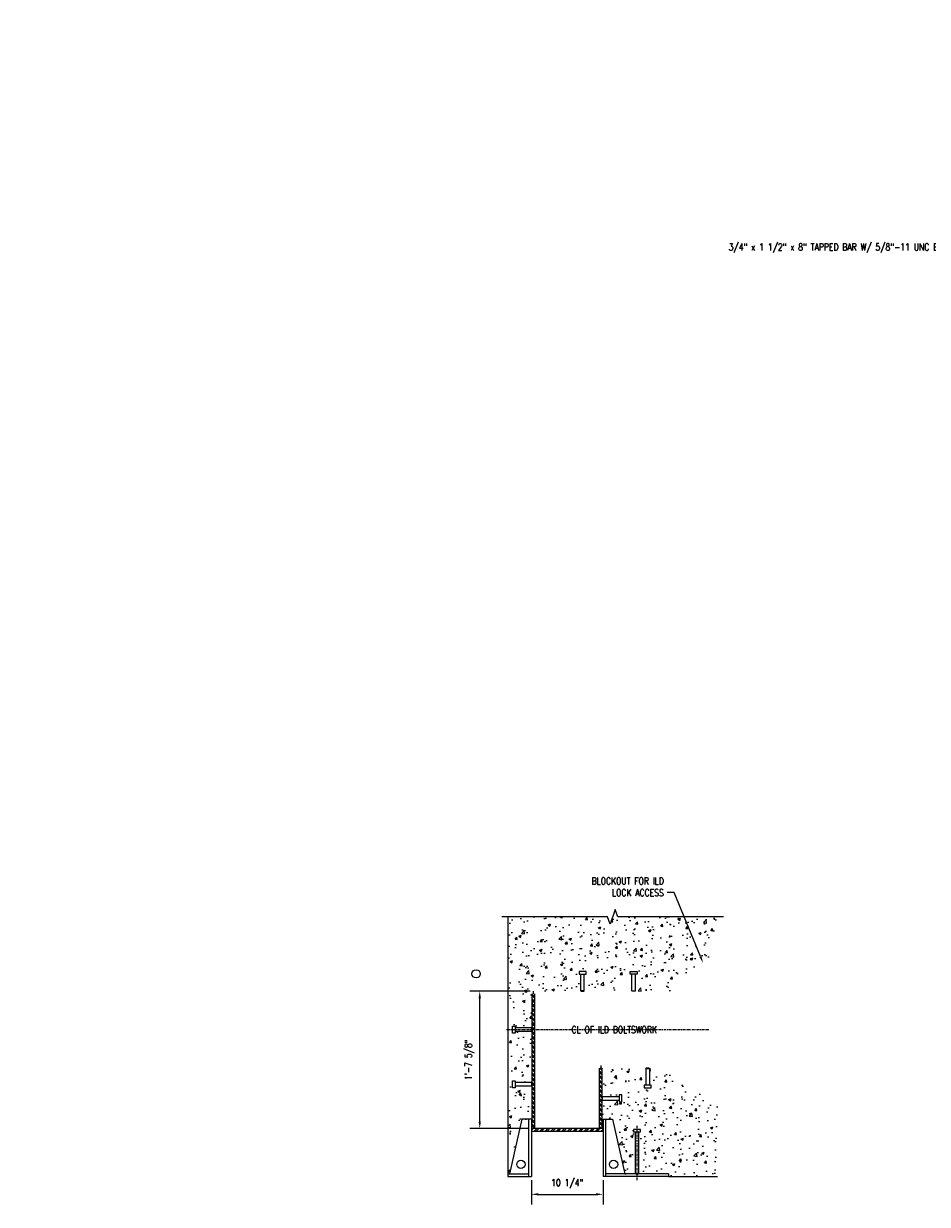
# Model space of a CAD drawing. Header units: inches. Extents: x -969 to 2573, y -473 to 654.
# Tile 2 of 33: x -2 to 128, y -88 to 81. Entities that reach past the tile are written whole.
import ezdxf
from ezdxf import colors
from ezdxf.entities.mleader import LeaderData, LeaderLine
from ezdxf.math import Vec2, Vec3

# ---------------------------------------------------------------- set-up
doc = ezdxf.new("R2010")
doc.units = ezdxf.units.IN
doc.header["$LTSCALE"] = 0.5
doc.header["$MEASUREMENT"] = 0
doc.linetypes.add('CENTER2', pattern=[1.125, 0.75, -0.125, 0.125, -0.125])
doc.layers.get('DEFPOINTS').update_dxf_attribs({"color": 140})
for name, color, linetype in [('S-ANNO-TEXT', 2, 'Continuous'), ('S-DETL-CNTR', 1, 'CENTER2'), ('S-DETL-MEDM', 3, 'Continuous'), ('S-DETL-PATT', 1, 'Continuous'), ('S-DETL-XHVY', 5, 'Continuous'), ('S-DETL-XLIT', 1, 'Continuous')]:
    doc.layers.add(name, color=color, linetype=linetype)
doc.styles.add('Annotative', font='romans.shx', dxfattribs={"width": 0.8, "height": 0.125})
doc.dimstyles.new('Annotative', dxfattribs={"dimscale": 0, "dimtxt": 0.125, "dimasz": 0.125, "dimexe": 0.18, "dimexo": 0.0625, "dimgap": 0.09, "dimtad": 1, "dimdec": 3, "dimzin": 3, "dimdsep": 46, "dimlunit": 4, "dimtxsty": 'Annotative', "dimcen": 0.09, "dimclrt": 2, "dimazin": 2, "dimtfac": 1, "dimtdec": 3, "dimtmove": 0, "dimatfit": 0, "dimfxl": 1, "dimtfill": 1, "dimfrac": 2, "dimtolj": 1, "dimtzin": 0, "dimarcsym": 0})

# ---------------------------------------------------------------- blocks, each defined once
blk = doc.blocks.new('*D114')
at = {"layer": 'DEFPOINTS', "color": 0, "transparency": 16777216}
for p in [(71.13, -84.07), (81.38, -84.07), (81.38, -86.61)]:
    blk.add_point(p, dxfattribs=at)
at = {"layer": 'S-DETL-MEDM', "color": 0, "lineweight": -2, "transparency": 16777216}
for p, q in [((71.13, -84.57), (71.13, -88.05)), ((81.38, -84.57), (81.38, -88.05)), ((72.13, -86.61), (80.38, -86.61))]:
    blk.add_line(p, q, dxfattribs=at)
at = {"layer": 'S-DETL-MEDM', "color": 0, "transparency": 16777216}
for points in [[(72.13, -86.44), (72.13, -86.77), (71.13, -86.61)], [(80.38, -86.44), (80.38, -86.77), (81.38, -86.61)]]:
    blk.add_solid(points, dxfattribs=at)
at = {"layer": 'S-DETL-MEDM', "color": 2, "transparency": 16777216, "insert": (76.25, -85.12), "char_height": 1, "attachment_point": 5, "style": 'Annotative', "bg_fill": 3, "box_fill_scale": 1.25, "bg_fill_color": 256, "bg_fill_true_color": 13158600, "bg_fill_transparency": 0}
blk.add_mtext('\\A1;10 1/4"', dxfattribs=at)
blk = doc.blocks.new('*D115')
at = {"layer": 'DEFPOINTS', "color": 0, "transparency": 16777216}
for p in [(63.74, -57.57), (71.44, -57.57), (71.13, -77.2)]:
    blk.add_point(p, dxfattribs=at)
at = {"layer": 'S-DETL-MEDM', "color": 0, "lineweight": -2, "transparency": 16777216}
for p, q in [((70.94, -57.57), (62.3, -57.57)), ((63.74, -76.2), (63.74, -58.57)), ((70.63, -77.2), (62.3, -77.2))]:
    blk.add_line(p, q, dxfattribs=at)
at = {"layer": 'S-DETL-MEDM', "color": 0, "transparency": 16777216}
for points in [[(63.57, -58.57), (63.91, -58.57), (63.74, -57.57)], [(63.57, -76.2), (63.91, -76.2), (63.74, -77.2)]]:
    blk.add_solid(points, dxfattribs=at)
at = {"layer": 'S-DETL-MEDM', "color": 2, "transparency": 16777216, "insert": (62.26, -67.38), "char_height": 1, "attachment_point": 5, "rotation": 90, "style": 'Annotative', "bg_fill": 3, "box_fill_scale": 1.25, "bg_fill_color": 256, "bg_fill_true_color": 13158600, "bg_fill_transparency": 0}
blk.add_mtext('\\A1;1\'-7 5/8"', dxfattribs=at)

msp = doc.modelspace()

# ---------------------------------------------------------------- hatches: boundary and pattern name
at = {"layer": 'S-DETL-PATT'}
h = msp.add_hatch(dxfattribs=at)
h.set_pattern_fill('AR-CONC', color=8, scale=0.5)
h.set_pattern_definition([(50, (-217.1867, -106.5424), (3.5863, -0.31376), [0.375, -4.125]), (355, (-217.1867, -106.5424), (-0.693757, 3.76096), [0.3, -3.3]), (100.4514, (-216.8878, -106.5686), (2.892544, 3.4472), [0.3187, -3.50571]), (46.1842, (-217.1867, -105.5424), (5.336207, -0.827596), [0.5625, -6.1875]), (96.6356, (-216.742, -105.6114), (4.67331, 4.87059), [0.47805, -5.25857]), (351.1842, (-217.1867, -105.5424), (4.67331, 4.87059), [0.45, -4.95]), (21, (-216.6867, -105.7924), (2.984535, -2.013094), [0.375, -4.125]), (326, (-216.6867, -105.7924), (1.216577, 3.62575), [0.3, -3.3]), (71.4514, (-216.438, -105.96), (4.201112, 1.612656), [0.3187, -3.50571]), (37.5, (-217.1867, -106.5424), (0.0607993, 1.6644693), [0, -3.26, 0, -3.35, 0, -3.3125]), (7.5, (-217.1867, -106.5424), (1.315348, 1.972059), [0, -1.91, 0, -3.185, 0, -1.2625]), (327.5, (-218.3017, -106.5424), (2.669112, -0.1127744), [0, -1.25, 0, -3.9, 0, -5.175]), (317.5, (-218.8017, -106.5424), (2.91593, 0.500525), [0, -1.625, 0, -2.59, 0, -3.675])])
h.paths.add_polyline_path([(97.8766, -73.7849), (91.7516, -70.3208), (91.7516, -68.5708), (87.9391, -68.5708), (88.0016, -68.6333), (88.0016, -71.0083), (88.2516, -71.0083), (88.2516, -71.3833), (87.2516, -71.3833), (87.2516, -71.0083), (87.5016, -71.0083), (87.5016, -68.5708), (81.2516, -68.5708), (81.2516, -72.697), (81.3141, -72.6345), (83.6891, -72.6345), (83.6891, -72.3845), (84.0641, -72.3845), (84.0641, -73.3845), (83.6891, -73.3845), (83.6891, -73.1345), (81.2516, -73.1345), (81.2516, -77.1983), (81.3766, -77.1983), (81.3766, -75.8858), (82.7516, -75.8858), (84.5016, -83.6958), (90.7516, -83.6958), (90.7516, -84.0708), (97.7516, -84.0708)])
h.paths.add_polyline_path([(97.6266, -46.9413), (83.5016, -46.9413), (83.1266, -45.911), (82.3766, -47.9716), (82.0016, -46.9413), (67.8766, -46.9413), (67.8766, -63.0708), (68.5641, -63.0708), (68.5641, -62.5708), (68.9391, -62.5708), (68.9391, -62.8208), (71.3766, -62.8208), (71.3766, -57.9458), (71.5639, -57.9458), (71.5639, -57.5708), (78.2514, -57.5708), (78.1889, -57.5083), (78.1889, -55.1333), (77.9389, -55.1333), (77.9389, -54.7583), (78.9389, -54.7583), (78.9389, -55.1333), (78.6889, -55.1333), (78.6889, -57.5708), (85.5641, -57.5708), (85.5016, -57.5083), (85.5016, -55.1333), (85.2516, -55.1333), (85.2516, -54.7583), (86.2516, -54.7583), (86.2516, -55.1333), (86.0016, -55.1333), (86.0016, -57.5708), (91.7516, -57.5708), (91.7516, -55.8208), (97.7516, -52.3567)])
h.paths.add_polyline_path([(71.3766, -63.2583), (71.3141, -63.3208), (68.9391, -63.3208), (68.9391, -63.5708), (68.5641, -63.5708), (68.5641, -63.0708), (67.8766, -63.0708), (67.8766, -72.8845), (71.3766, -72.8845), (71.3766, -71.072), (71.3141, -71.1345), (68.8141, -71.1373), (68.8141, -71.3873), (68.4391, -71.3845), (68.4391, -70.3845), (68.8141, -70.3845), (68.8141, -70.6345), (71.3766, -70.6345)])
h.paths.add_polyline_path([(71.3766, -72.8845), (67.8766, -72.8845), (67.7516, -83.6958), (67.9963, -83.6958), (69.7516, -75.8858), (71.1266, -75.8858), (71.1266, -77.1983), (71.3766, -77.1983)])
h.paths.add_polyline_path([(85.7516, -77.3208), (86.7516, -77.3208), (86.7516, -77.6958), (86.5016, -77.6958), (86.5004, -83.6958), (86.0022, -83.6958), (86.0016, -77.6958), (85.7516, -77.6958)], flags=16)
at = {"layer": 'S-DETL-PATT', "linetype": 'Continuous', "lineweight": 0}
h = msp.add_hatch(dxfattribs=at)
h.set_pattern_fill('ANSI32', color=8, scale=1.25, angle=90)
h.set_pattern_definition([(135, (-217.18667, -106.5424), (-0.3314563, -0.3314563), []), (135, (-217.18667, -106.32144), (-0.3314563, -0.3314563), [])])
h.paths.add_polyline_path([(71.6263, -57.9458), (71.2516, -57.9458), (71.2516, -63.0708), (71.6263, -63.0708)])
h.paths.add_polyline_path([(71.6263, -63.0708), (71.2516, -63.0708), (71.2516, -63.3208), (71.2516, -72.803), (71.6263, -72.6069)])
h.paths.add_polyline_path([(71.6263, -72.6069), (71.2516, -72.803), (71.2516, -77.1983), (71.6263, -77.1983)])
h.paths.add_polyline_path([(81.2516, -68.5708), (80.8766, -68.5708), (80.8766, -72.8845), (81.2516, -72.8845), (81.2516, -72.697)])
h.paths.add_polyline_path([(81.2516, -72.8845), (80.8766, -72.8845), (80.8766, -77.1983), (81.2516, -77.1983)])
h = msp.add_hatch(dxfattribs=at)
h.set_pattern_fill('ANSI32', color=8, scale=1.5)
h.set_pattern_definition([(45, (-332.1852, 2.3706), (-0.3977476, 0.3977476), []), (45, (-331.92, 2.3706), (-0.3977476, 0.3977476), [])])
h.paths.add_polyline_path([(81.3766, -77.1983), (71.1266, -77.1983), (71.1266, -77.5733), (81.3766, -77.5733)])

# ---------------------------------------------------------------- linework, layer by layer
at = {"layer": 'S-ANNO-TEXT', "linetype": 'Continuous'}
msp.add_lwpolyline([(98.6266, -46.9413), (83.5016, -46.9413), (83.1266, -45.911), (82.3766, -47.9716), (82.0016, -46.9413), (66.8766, -46.9413)], dxfattribs=at)
msp.add_circle((63.2198, -55.0901), 0.5893, dxfattribs=at)
at = {"layer": 'S-DETL-CNTR'}
for p, q in [((96.5016, -63.0708), (67.5641, -63.0708)), ((86.2516, -84.5708), (86.2516, -76.8208))]:
    msp.add_line(p, q, dxfattribs=at)
at = {"layer": 'S-DETL-MEDM'}
for p, q in [((71.2516, -77.1983), (71.2516, -57.9458)), ((71.4389, -57.9458), (71.4389, -57.5708)), ((71.6263, -77.1983), (71.6263, -57.9458)), ((80.8766, -77.1983), (80.8766, -68.5708)), ((81.0641, -68.1958), (81.0641, -68.5708)), ((81.2516, -77.1983), (81.2516, -68.5708)), ((69.7516, -75.8858), (67.9963, -83.6958)), ((71.1266, -75.8858), (69.7516, -75.8858)), ((70.7516, -84.0708), (70.7516, -75.8858)), ((71.1266, -75.8858), (71.1266, -84.0708)), ((81.3766, -75.8858), (81.3766, -84.0708)), ((81.3766, -75.8858), (82.7516, -75.8858)), ((81.7516, -84.0708), (81.7516, -75.8858)), ((82.7516, -75.8858), (84.5016, -83.6958)), ((81.3766, -77.1983), (71.1266, -77.1983)), ((71.1266, -77.5733), (81.3766, -77.5733)), ((67.7516, -83.6958), (70.7463, -83.6958)), ((67.7516, -83.6958), (67.7516, -84.0708)), ((67.7516, -84.0708), (71.1266, -84.0708)), ((90.7516, -84.0708), (81.3766, -84.0708)), ((90.7516, -83.6958), (81.7516, -83.6958)), ((90.7516, -83.6958), (90.7516, -84.0708))]:
    msp.add_line(p, q, dxfattribs=at)
for centre in [(69.6231, -82.3208), (82.8771, -82.3208)]:
    msp.add_circle(centre, 0.5975, dxfattribs=at)
at = {"layer": 'S-DETL-XHVY'}
for p, q in [((67.7516, -46.9413), (67.7516, -83.6958)), ((90.7516, -84.0708), (97.7516, -84.0708))]:
    msp.add_line(p, q, dxfattribs=at)
at = {"layer": 'S-DETL-XLIT'}
for p, q in [((78.1889, -57.5083), (78.1889, -55.1333)), ((78.6889, -57.5083), (78.6889, -55.1333)), ((85.5016, -57.5083), (85.5016, -55.1333)), ((86.0016, -57.5083), (86.0016, -55.1333)), ((71.1891, -62.8208), (68.8141, -62.8208)), ((71.1891, -63.3208), (68.8141, -63.3208)), ((87.5016, -68.6333), (87.5016, -71.0083)), ((88.0016, -68.6333), (88.0016, -71.0083)), ((71.1891, -70.6345), (68.8141, -70.6345)), ((71.1891, -71.1345), (68.8141, -71.1345)), ((81.3141, -72.6345), (83.6891, -72.6345)), ((81.3141, -73.1345), (83.6891, -73.1345)), ((86.0016, -83.6333), (86.0016, -77.6958)), ((86.5016, -83.6333), (86.5016, -77.6958))]:
    msp.add_line(p, q, dxfattribs=at)
for points in [[(78.9389, -55.1333), (78.9389, -54.7583), (77.9389, -54.7583), (77.9389, -55.1333)], [(85.2516, -55.1333), (85.2516, -54.7583), (86.2516, -54.7583), (86.2516, -55.1333)], [(78.6264, -57.5708), (78.6889, -57.5083), (78.1889, -57.5083), (78.2514, -57.5708)], [(85.5641, -57.5708), (85.5016, -57.5083), (86.0016, -57.5083), (85.9391, -57.5708)], [(68.8141, -63.5708), (68.4391, -63.5708), (68.4391, -62.5708), (68.8141, -62.5708)], [(71.2516, -63.2583), (71.1891, -63.3208), (71.1891, -62.8208), (71.2516, -62.8833)], [(87.5641, -68.5708), (87.5016, -68.6333), (88.0016, -68.6333), (87.9391, -68.5708)], [(68.8141, -71.3845), (68.4391, -71.3845), (68.4391, -70.3845), (68.8141, -70.3845)], [(71.2516, -71.072), (71.1891, -71.1345), (71.1891, -70.6345), (71.2516, -70.697)], [(83.6891, -73.3845), (84.0641, -73.3845), (84.0641, -72.3845), (83.6891, -72.3845)], [(87.2516, -71.0083), (87.2516, -71.3833), (88.2516, -71.3833), (88.2516, -71.0083)], [(81.2516, -73.072), (81.3141, -73.1345), (81.3141, -72.6345), (81.2516, -72.697)], [(86.7516, -77.6958), (86.7516, -77.3208), (85.7516, -77.3208), (85.7516, -77.6958)], [(86.4391, -83.6958), (86.5016, -83.6333), (86.0016, -83.6333), (86.0641, -83.6958)]]:
    msp.add_lwpolyline(points, close=True, dxfattribs=at)

# ---------------------------------------------------------------- texts
at = {"layer": 'S-ANNO-TEXT', "insert": (82.9753, -63.0861), "char_height": 1, "width": 12.871061, "attachment_point": 5, "style": 'Annotative'}
msp.add_mtext('CL OF ILD BOLTSWORK', dxfattribs=at)

# ---------------------------------------------------------------- leaders
at = {"layer": 'S-ANNO-TEXT', "linetype": 'Continuous'}
ml = msp.add_multileader_mtext('Standard', dxfattribs=at)
ml.set_content('\\A1;{\\C256;1" [25] COUPLING FOR ELECT CONDUIT, TOP ONLY}', color=2, style='Annotative')
ml.set_leader_properties(color=1)
ml.build(insert=Vec2(0, 0))
ml.multileader.update_dxf_attribs({"text_right_attachment_type": 3, "dogleg_length": 0.125, "arrow_head_size": 1, "scale": 8})
ctx = ml.context
ctx.base_point, ctx.scale, ctx.char_height, ctx.arrow_head_size, ctx.landing_gap_size, ctx.plane_origin = Vec3(146.4447, 80.1685), 8, 1, 1, 0.25, Vec3(-217.1063, -341.2788)
ctx.right_attachment, ctx.text_align_type = 3, 2
notes = []
notes.append((ctx, [(1, (1, 1, 0), (162.04, 76.6447), (-1, 0), 1, [(0, [(180.3873, 72.5175)], 0, [])])]))
ctx.mtext.insert, ctx.mtext.width, ctx.mtext.defined_height, ctx.mtext.alignment = Vec3(160.79, 80.6685), 15.426744, 2.6619, 3
ml = msp.add_multileader_mtext('Standard', dxfattribs=at)
ml.set_content('\\A1;{\\C256;1}', color=2, style='Annotative')
ml.set_leader_properties(color=1)
ml.build(insert=Vec2(0, 0))
ml.multileader.update_dxf_attribs({"text_right_attachment_type": 3, "dogleg_length": 0.125, "arrow_head_size": 1, "scale": 8})
ctx = ml.context
ctx.base_point, ctx.scale, ctx.char_height, ctx.arrow_head_size, ctx.landing_gap_size, ctx.plane_origin = Vec3(194.1445, 74.149), 8, 1, 1, 0.25, Vec3(-168.0937, -343.9982)
ctx.right_attachment = 3
notes.append((ctx, [(0, (0, 0, 0), (0, 0), (1, 0), 1, [])]))
ctx.mtext.insert, ctx.mtext.width, ctx.mtext.defined_height = Vec3(194.3945, 74.649), 9.542717, 2.6619
ml = msp.add_multileader_mtext('Standard', dxfattribs=at)
ml.set_content('\\A1;{\\C256;2" [51] DIA HOLE ONLY AT EXTERIOR FACE OF PILASTER}', color=2, style='Annotative')
ml.set_leader_properties(color=1)
ml.build(insert=Vec2(0, 0))
ml.multileader.update_dxf_attribs({"text_right_attachment_type": 3, "dogleg_length": 0.125, "arrow_head_size": 1, "scale": 8})
ctx = ml.context
ctx.base_point, ctx.scale, ctx.char_height, ctx.arrow_head_size, ctx.landing_gap_size, ctx.plane_origin = Vec3(149.3019, 73.9021), 8, 1, 1, 0.25, Vec3(-216.8016, -349.585)
ctx.right_attachment, ctx.text_align_type = 3, 2
notes.append((ctx, [(1, (1, 1, 0), (162.04, 70.3783), (-1, 0), 1, [(0, [(179.8315, 59.2352)], 0, [])])]))
ctx.mtext.insert, ctx.mtext.width, ctx.mtext.defined_height, ctx.mtext.alignment = Vec3(160.79, 74.4021), 11.382569, 2.6619, 3
ml = msp.add_multileader_mtext('Standard', dxfattribs=at)
ml.set_content('\\A1;{\\C256;1}', color=2, style='Annotative')
ml.set_leader_properties(color=1)
ml.build(insert=Vec2(0, 0))
ml.multileader.update_dxf_attribs({"text_right_attachment_type": 3, "dogleg_length": 0.125, "arrow_head_size": 1, "scale": 8})
ctx = ml.context
ctx.base_point, ctx.scale, ctx.char_height, ctx.arrow_head_size, ctx.landing_gap_size, ctx.plane_origin = Vec3(192.8631, 72.6465), 8, 1, 1, 0.25, Vec3(-169.3751, -345.5007)
ctx.right_attachment = 3
notes.append((ctx, [(0, (0, 0, 0), (0, 0), (1, 0), 1, [])]))
ctx.mtext.insert, ctx.mtext.width, ctx.mtext.defined_height = Vec3(193.1131, 73.1465), 9.542717, 2.6619
ml = msp.add_multileader_mtext('Standard', dxfattribs=at)
ml.set_content('\\A1;{\\C256;BACK FACE OF VERT POCKET PLATE}', color=2, style='Annotative')
ml.set_leader_properties(color=1)
ml.build(insert=Vec2(0, 0))
ml.multileader.update_dxf_attribs({"text_right_attachment_type": 3, "dogleg_length": 0.125, "arrow_head_size": 1, "scale": 8})
ctx = ml.context
ctx.base_point, ctx.scale, ctx.char_height, ctx.arrow_head_size, ctx.landing_gap_size, ctx.plane_origin = Vec3(148.1971, 57.0525), 8, 1, 1, 0.25, Vec3(-238.1341, -363.6872)
ctx.right_attachment, ctx.text_align_type = 3, 2
notes.append((ctx, [(1, (1, 1, 0), (162.04, 55.3859), (-1, 0), 1, [(0, [(171.9193, 50.5618)], 0, [])])]))
ctx.mtext.insert, ctx.mtext.width, ctx.mtext.defined_height, ctx.mtext.alignment = Vec3(160.79, 57.5525), 12.474923, 2.6619, 3
ml = msp.add_multileader_mtext('Standard', dxfattribs=at)
ml.set_content('\\A1;1', color=2, style='Annotative')
ml.set_leader_properties(color=1)
ml.build(insert=Vec2(0, 0))
ml.multileader.update_dxf_attribs({"text_right_attachment_type": 3, "dogleg_length": 0.125, "arrow_head_size": 1, "scale": 8})
ctx = ml.context
ctx.base_point, ctx.scale, ctx.char_height, ctx.arrow_head_size, ctx.landing_gap_size, ctx.plane_origin = Vec3(191.5622, 52.4306), 8, 1, 1, 0.25, Vec3(-170.676, -365.7166)
ctx.right_attachment = 3
notes.append((ctx, [(0, (0, 0, 0), (0, 0), (1, 0), 1, [])]))
ctx.mtext.insert, ctx.mtext.width, ctx.mtext.defined_height = Vec3(191.8122, 52.9306), 9.542717, 2.6619
ml = msp.add_multileader_mtext('Standard', dxfattribs=at)
ml.set_content('\\A1;{\\C256;3/4" x 1 1/2" x 8" TAPPED BAR W/ 5/8"-11 UNC BOLT TO SECURE BOLTWORKS WITHIN SLEEVE TOP AND BOT}', color=2, style='Annotative')
ml.set_leader_properties(color=1)
ml.build(insert=Vec2(0, 0))
ml.multileader.update_dxf_attribs({"text_right_attachment_type": 3, "dogleg_length": 0.125, "arrow_head_size": 1, "scale": 8})
ctx = ml.context
ctx.base_point, ctx.scale, ctx.char_height, ctx.arrow_head_size, ctx.landing_gap_size, ctx.plane_origin = Vec3(147.2066, 48.8281), 8, 1, 1, 0.25, Vec3(-233.8908, -375.4594)
ctx.right_attachment, ctx.text_align_type = 3, 2
notes.append((ctx, [(1, (1, 1, 0), (162.04, 39.9233), (-1, 0), 1, [(0, [(177.5206, 53.3608)], 0, [])])]))
ctx.mtext.insert, ctx.mtext.width, ctx.mtext.defined_height, ctx.mtext.alignment = Vec3(160.79, 49.3281), 13.677816, 2.6619, 3
ml = msp.add_multileader_mtext('Standard', dxfattribs=at)
ml.set_content('\\A1;1', color=2, style='Annotative')
ml.set_leader_properties(color=1)
ml.build(insert=Vec2(0, 0))
ml.multileader.update_dxf_attribs({"text_right_attachment_type": 3, "dogleg_length": 0.125, "arrow_head_size": 1, "scale": 8})
ctx = ml.context
ctx.base_point, ctx.scale, ctx.char_height, ctx.arrow_head_size, ctx.landing_gap_size, ctx.plane_origin = Vec3(192.9156, 51.1209), 8, 1, 1, 0.25, Vec3(-169.3226, -367.0263)
ctx.right_attachment = 3
notes.append((ctx, [(0, (0, 0, 0), (0, 0), (1, 0), 1, [])]))
ctx.mtext.insert, ctx.mtext.width, ctx.mtext.defined_height = Vec3(193.1656, 51.6209), 9.542717, 2.6619
ml = msp.add_multileader_mtext('Standard', dxfattribs=at)
ml.set_content('\\A1;3/16', color=2, style='Annotative')
ml.set_leader_properties(color=1)
ml.build(insert=Vec2(0, 0))
ml.multileader.update_dxf_attribs({"text_right_attachment_type": 3, "dogleg_length": 0.125, "arrow_head_size": 1, "scale": 8})
ctx = ml.context
ctx.base_point, ctx.scale, ctx.char_height, ctx.arrow_head_size, ctx.landing_gap_size, ctx.plane_origin = Vec3(177.5669, 43.3286), 8, 1, 1, 0.25, Vec3(-184.6713, -374.6519)
ctx.right_attachment = 3
notes.append((ctx, [(0, (0, 0, 0), (0, 0), (1, 0), 1, [])]))
ctx.mtext.insert, ctx.mtext.width, ctx.mtext.defined_height = Vec3(177.8169, 43.9953), 9.542717, 2.6619
ml = msp.add_multileader_mtext('Standard', dxfattribs=at)
ml.set_content('\\A1;BLOCKOUT FOR ILD\\PLOCK ACCESS', color=2, style='Annotative')
ml.set_leader_properties(color=1, linetype='ByLayer', lineweight=-1)
ml.build(insert=Vec2(0, 0))
ml.multileader.update_dxf_attribs({"text_right_attachment_type": 3, "dogleg_length": 0.125, "arrow_head_size": 1, "scale": 8})
ctx = ml.context
ctx.base_point, ctx.scale, ctx.char_height, ctx.arrow_head_size, ctx.landing_gap_size, ctx.plane_origin = Vec3(77.9818, -41.8084), 8, 1, 1, 0.5, Vec3(507.3497, -467.6358)
ctx.right_attachment, ctx.text_align_type = 3, 2
notes.append((ctx, [(0, (1, 1, 0), (91.5627, -43.4751), (-1, 0), 1, [(0, [(95.6888, -53.5476)], 0, [])])]))
ctx.mtext.insert, ctx.mtext.width, ctx.mtext.defined_height, ctx.mtext.alignment = Vec3(90.0627, -41.3084), 17.160853, 9.4531, 3
for ctx, leaders in notes:
    for number, flags, end, landing, length, lines in leaders:
        leader = LeaderData()
        leader.index, (leader.has_last_leader_line, leader.has_dogleg_vector, leader.attachment_direction) = number, flags
        leader.last_leader_point, leader.dogleg_vector, leader.dogleg_length = Vec3(end), Vec3(landing), length
        for number, points, colour, breaks in lines:
            line = LeaderLine()
            line.index, line.vertices, line.color, line.breaks = number, Vec3.list(points), colors.encode_raw_color(colour), breaks
            leader.lines.append(line)
        ctx.leaders.append(leader)

# ---------------------------------------------------------------- next in the draw order: dimensions: what is measured, and where the dimension line sits
at = {"layer": 'S-DETL-MEDM'}
dim = msp.add_linear_dim(base=(63.7389599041, -57.570772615), p1=(71.1266092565, -77.198272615), p2=(71.4389472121, -57.570772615), angle=90, dimstyle='Annotative', override={"dimpost": '\\X'}, dxfattribs=at)
dim.commit()
dim.dimension.update_dxf_attribs({"geometry": '*D115', "text_midpoint": (62.2570551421, -67.384522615)})
dim = msp.add_linear_dim(base=(81.3766, -86.6051), p1=(71.1266, -84.0708), p2=(81.3766, -84.0708), dimstyle='Annotative', override={"dimpost": '\\X'}, dxfattribs=at)
dim.commit()
dim.dimension.update_dxf_attribs({"geometry": '*D114', "text_midpoint": (76.2516, -85.1232)})

doc.saveas('drawing.dxf')
